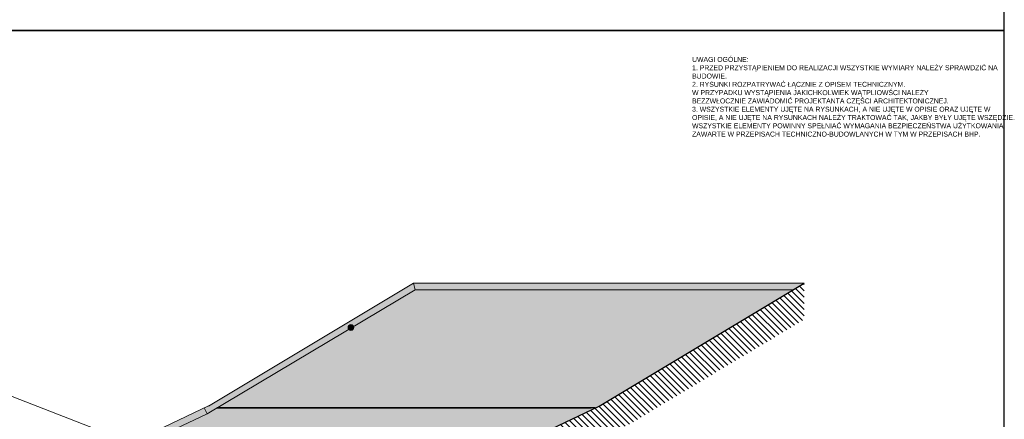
# Model space of a CAD drawing. Header units: millimetres. Extents: x -740 to 33545, y 5178 to 22494.
# Tile 8 of 250: x -24 to 1360, y 10512 to 11074. Entities that reach past the tile are written whole.
import ezdxf

# ---------------------------------------------------------------- set-up
doc = ezdxf.new("R2010")
doc.units = ezdxf.units.MM
doc.header["$MEASUREMENT"] = 0
doc.layers.add('a3', color=252, linetype='Continuous', lineweight=30, plot=False)
for name, color, linetype, lineweight in [('A_l.przekrojowa', 252, 'Continuous', 30), ('A_linie widokowe', 252, 'Continuous', 18), ('l.widokowa', 252, 'Continuous', 15), ('l.wypeĹ‚nien', 252, 'Continuous', 5), ('wymiarowanie', 252, 'Continuous', 9)]:
    doc.layers.add(name, color=color, linetype=linetype, lineweight=lineweight)

msp = doc.modelspace()

# ---------------------------------------------------------------- hatches: boundary and pattern name
at = {"layer": 'l.wypeĹ‚nien'}
msp.add_hatch(color=256, dxfattribs=at).paths.add_polyline_path([(635.13, 10460.36), (635.27, 10458.72, 0.3680063), (643.52, 10450.47), (653, 10450.47), (653, 10442.83), (666, 10442.45), (666, 10432.45), (671, 10432.45), (671, 10422.45), (121.9, 10422.6), (121.9, 10432.6), (116.9, 10432.6), (116.9, 10442.45), (103.9, 10442.45), (103.9, 10450.62), (94.41, 10450.62, -0.4399017), (85.66, 10460.18), (100.81, 10460.36), (102.64, 10465.56), (103.55, 10465.99), (104.53, 10465.99), (241.32, 10530.82), (529.44, 10703.55), (1078.8, 10703.55), (784.91, 10528.1), (651.55, 10464.85), (649.91, 10460.21)])
h = msp.add_hatch(dxfattribs=at)
h.set_pattern_fill('ANSI31', color=256, scale=50, angle=180, style=0)
h.set_pattern_definition([(135, (3038.9426, 17.7534), (4.4194174, 4.4194174), [])])
h.paths.add_polyline_path([(1078.8, 10652.59), (1078.8, 10703.55), (1063.79, 10694.55), (790.8, 10530.89), (784.91, 10528.1), (651.55, 10464.85), (650.96, 10463.18), (649.91, 10460.21), (635.4, 10460.21, -2.144865), (634.52, 10459.47, 0.2133516), (637.51, 10452.76, 0.1845525), (643.52, 10450.47), (649.52, 10450.47), (652.34, 10450.47), (653, 10450.47), (653, 10442.45), (655.26, 10442.45), (666, 10442.45), (666, 10432.45), (671, 10432.45), (671, 10422.45), (676, 10422.45), (676, 10422.45), (676, 10089.59), (676.02, 10088.68), (676.04, 10087.7), (676.08, 10085.66, -1.1173376), (676.34, 10083.69), (676, 10083.68), (676, 10078.68), (676, 10078.63), (673.39, 10078.63), (673.39, 10053.62), (673.39, 9982.6), (726, 9982.6), (726, 10454.62), (834.1, 10505.89)])
h = msp.add_hatch(dxfattribs=at)
h.set_pattern_fill('SPANTILE', color=256, scale=17, angle=180, style=0)
h.set_pattern_definition([(265.0303, (3023.30255, 34.7534), (16.99985222, 204.000017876), [15.699024, -376.776457]), (7e-15, (3021.943, 19.113), (17, -17), [1.36, -15.64]), (180, (3038.943, 17.753), (-17, 17), [4.76, -12.24]), (90, (3034.183, 17.753), (17, 17), [1.7, -15.3]), (270, (3023.303, 19.453), (-17, -17), [1.7, -15.3]), (180, (3023.303, 17.753), (-17, 17), [1.36, -15.64]), (180, (3038.943, 19.113), (-17, 17), [3.4, -13.6]), (94.9697, (3035.54255, 19.1134), (-16.99985222, 204.000017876), [15.699024, -376.776457]), (127.3039, (3035.54255, 19.9634), (220.999760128, -289.00018261), [4.488136, -444.32475]), (161.5651, (3032.8226, 23.5334), (-34.0000074, 16.9999729), [4.300694, -49.458015]), (198.4349, (3028.7426, 24.8934), (34.0000074, 16.9999729), [4.300694, -49.458015]), (232.6961, (3024.66255, 23.5334), (-220.999760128, -289.00018261), [4.488136, -444.32475]), (159.7751, (3031.97255, 22.3434), (186.999953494, -68.000141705), [3.442245, -340.781524]), (200.2249, (3028.74255, 23.5334), (-186.999953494, -68.000141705), [3.442245, -340.781524]), (232.5946, (3025.51255, 22.3434), (-170.000169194, -220.999871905), [3.638153, -360.177725]), (127.4054, (3034.18255, 19.4534), (170.000169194, -220.999871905), [3.638153, -360.177725])])
h.paths.add_polyline_path([(790.8, 10530.89), (784.91, 10528.1), (252.97, 10528.1), (531.93, 10694.55), (1063.79, 10694.55)])
h.paths.add_polyline_path([(651.55, 10464.85), (651.74, 10465.41), (652.99, 10465.99), (125.53, 10465.99), (239.34, 10519.97), (252.97, 10528.1), (784.91, 10528.1)])
at = {"layer": 'wymiarowanie', "ltscale": 0.3}
msp.add_hatch(color=256, dxfattribs=at).paths.add_polyline_path([(445.66, 10641.38, 1), (437.58, 10641.38, 1)])

# ---------------------------------------------------------------- linework, layer by layer
at = {"layer": 'a3'}
for points in [[(-739.79, 12544.38), (-739.79, 11059.38), (1360.21, 11059.38), (1360.21, 12544.38), (-739.79, 12544.38)], [(-739.79, 11059.38), (-739.79, 9574.38), (1360.21, 9574.38), (1360.21, 11059.38), (-739.79, 11059.38)]]:
    msp.add_lwpolyline(points, dxfattribs=at)
at = {"layer": 'A_l.przekrojowa', "ltscale": 0.3}
msp.add_line((651.55, 10464.85), (790.8, 10530.89), dxfattribs=at)
msp.add_lwpolyline([(790.42, 10530.67), (1078.8, 10703.55)], dxfattribs=at)
at = {"layer": 'A_linie widokowe', "linetype": 'Continuous', "lineweight": -2}
for points in [[(784.91, 10528.1), (252.97, 10528.1)], [(252.97, 10528.1), (779.46, 10528.1), (779.46, 10528.1)]]:
    msp.add_lwpolyline(points, dxfattribs=at)
at = {"layer": 'l.widokowa'}
for p, q in [((529.44, 10703.55), (531.93, 10694.55)), ((239.34, 10519.97), (235.48, 10528.1))]:
    msp.add_line(p, q, dxfattribs=at)
at = {"layer": 'l.widokowa', "ltscale": 0.3}
msp.add_line((104.53, 10465.99), (241.65, 10531.03), dxfattribs=at)
msp.add_lwpolyline([(241.32, 10530.82), (529.44, 10703.55)], dxfattribs=at)
at = {"layer": 'l.widokowa', "linetype": 'Continuous', "lineweight": 5}
for points in [[(1078.8, 10703.55), (529.44, 10703.55)], [(1063.79, 10694.55), (531.93, 10694.55)]]:
    msp.add_lwpolyline(points, dxfattribs=at)
at = {"layer": 'l.widokowa'}
for points in [[(239.34, 10519.97), (531.93, 10694.55)], [(125.53, 10465.99), (239.34, 10519.97), (239.34, 10519.97)]]:
    msp.add_lwpolyline(points, dxfattribs=at)
at = {"layer": 'wymiarowanie'}
msp.add_line((172.3, 10464.04), (-51.57, 10550.72), dxfattribs=at)
at = {"layer": 'wymiarowanie', "ltscale": 0.3}
msp.add_circle((441.62, 10641.38), 4.04, dxfattribs=at)

# ---------------------------------------------------------------- texts
at = {"insert": (921.22, 10972.02), "char_height": 7.32484, "width": 465.5268, "attachment_point": 4}
msp.add_mtext('{\\fCentury Gothic|b0|i1|c238|p34;}\\P{\\fCentury Gothic|b0|i0|c238|p34;\\H0.95565x;UWAGI OGÓLNE:}\\P{\\fCentury Gothic|b0|i0|c238|p34;\\H0.95565x;1. PRZED PRZYSTĄPIENIEM DO REALIZACJI WSZYSTKIE WYMIARY NALEŻY SPRAWDZIĆ NA}\\P{\\fCentury Gothic|b0|i0|c238|p34;\\H0.95565x;BUDOWIE.}\\P{\\fCentury Gothic|b0|i0|c238|p34;\\H0.95565x;2. }{\\fCentury Gothic|b0|i0|c238|p34;\\H0.95565x;\\C7;RYSUNKI ROZPATRYWAĆ ŁĄCZNIE Z OPISEM TECHNICZNYM.}\\P{\\fCentury Gothic|b0|i0|c238|p34;\\H0.95565x;\\C7;W PRZYPADKU WYSTĄPIENIA JAKICHKOLWIEK WĄTPLIOWŚCI NALEŻY }\\P{\\fCentury Gothic|b0|i0|c238|p34;\\H0.95565x;\\C7;BEZZWŁOCZNIE ZAWIADOMIĆ PROJEKTANTA CZĘŚCI ARCHITEKTONICZNEJ.}\\P{\\fCentury Gothic|b0|i0|c238|p34;\\H0.95565x;3. WSZYSTKIE ELEMENTY UJĘTE NA RYSUNKACH, A NIE UJĘTE W OPISIE ORAZ UJĘTE W}\\P{\\fCentury Gothic|b0|i0|c238|p34;\\H0.95565x;OPISIE, A NIE UJĘTE NA RYSUNKACH NALEŻY TRAKTOWAĆ TAK, JAKBY BYŁY UJĘTE WSZĘDZIE.}\\P{\\fCentury Gothic|b0|i0|c238|p34;\\H0.95565x;WSZYSTKIE ELEMENTY POWINNY SPEŁNIAĆ WYMAGANIA BEZPIECZEŃSTWA UŻYTKOWANIA}\\P{\\fCentury Gothic|b0|i0|c238|p34;\\H0.95565x;ZAWARTE W PRZEPISACH TECHNICZNO-BUDOWLANYCH W TYM W PRZEPISACH BHP.}', dxfattribs=at)
at = {"layer": 'wymiarowanie', "char_height": 12, "width": 621.5287, "attachment_point": 1}
for s, insert in [('\\pi202.60874;{\\fCentury Gothic|b0|i0|c238|p34;Pokrycie dachowe projektowana blachodachówka}\\P\\pi470.78474;{\\fCentury Gothic|b0|i0|c238|p34;w kolorze RAL 7016}', (-677.36, 10681.93)), ('\\pi279.30074;{\\fCentury Gothic|b0|i0|c238|p34;Obróbki blacharskie, parapety zewnętrzne}\\P\\pi223.76474;{\\fCentury Gothic|b0|i0|c238|p34; z blachy stalowej powlekanej w kolorze RAL 7016}', (-677.36, 10591.27))]:
    msp.add_mtext(s, dxfattribs=dict(at, insert=insert))

doc.saveas('drawing.dxf')
